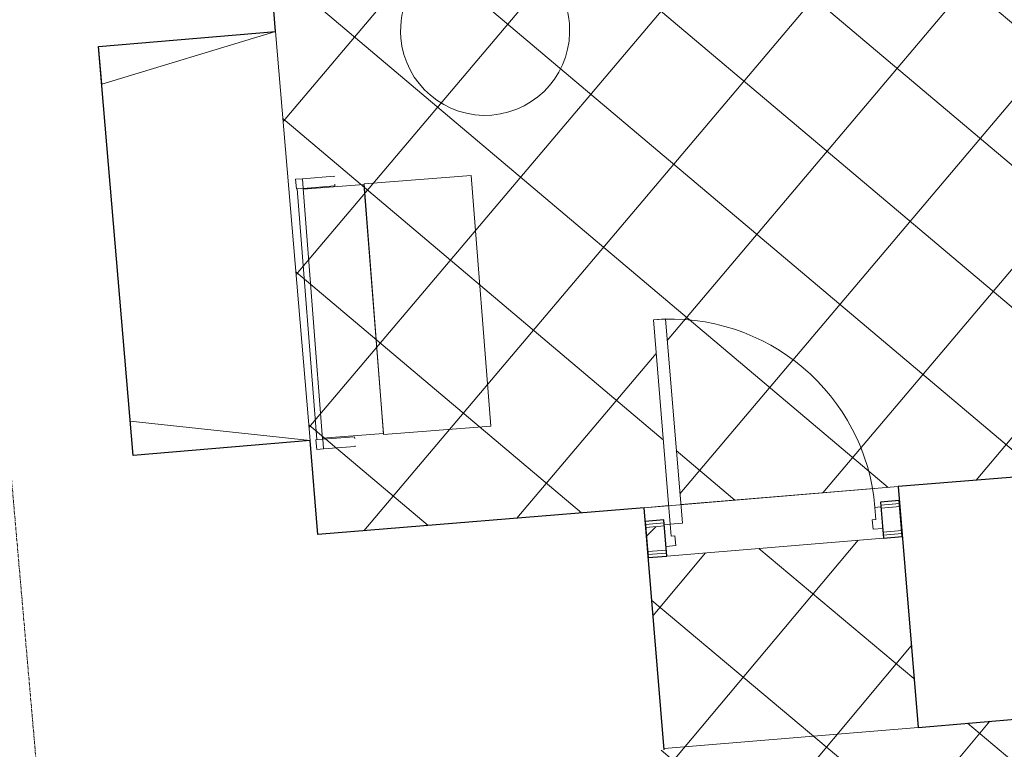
# Model space of a CAD drawing. Header units: millimetres. Extents: x 853417 to 929373, y -433185 to -369260.
# Tile 177 of 228: x 906541 to 910617, y -384155 to -381133. Entities that reach past the tile are written whole.
import ezdxf

# ---------------------------------------------------------------- set-up
doc = ezdxf.new("R2010")
doc.units = ezdxf.units.MM
doc.linetypes.add('Grid Line', pattern=[22.225, 12.7, -3.175, 3.175, -3.175])
for name, color, linetype, lineweight in [('I-FURN', 7, 'Continuous', 9), ('KOKO-DETL-GENF', 7, 'Continuous', 9), ('KOKO-DOOR', 7, 'Continuous', 9), ('KOKO-FLOR', 7, 'Continuous', 9), ('KOKO-FLOR-PATT', 7, 'Continuous', 9), ('KOKO-GLAZ', 7, 'Continuous', 9), ('KOKO-GRID', 7, 'Continuous', 9), ('KOKO-WALL', 7, 'Continuous', 9), ('KOKO-WALL-PATT', 7, 'Continuous', 25), ('KOKO_WALL', 7, 'Continuous', 9), ('KOKO_WINDOWS', 7, 'Continuous', 9)]:
    doc.layers.add(name, color=color, linetype=linetype, lineweight=lineweight)

# ---------------------------------------------------------------- blocks, each defined once
blk = doc.blocks.new('Aknanišš 4 - aknanišš-3935496-1 korrus_SA_kunstihanke plaan')
at = {"layer": 'KOKO-GLAZ'}
for p, q in [((411448.9, 895154.1), (411344.7, 894412.6)), ((411487.3, 894420.1), (411448.9, 895154.1)), ((409945.7, 894339.3), (409751.2, 895065.1)), ((409751.2, 895065.1), (409789.7, 894331.1)), ((411344.7, 894412.6), (411487.3, 894420.1)), ((409789.7, 894331.1), (409945.7, 894339.3))]:
    blk.add_line(p, q, dxfattribs=at)
blk = doc.blocks.new('Ol_olev sisesein 23 - SS-01-3936557-1 korrus_SA_kunstihanke plaan')
at = {"layer": 'KOKO-WALL', "lineweight": 25}
for p, q in [((411546.1, 900933.3), (411716.8, 897581)), ((412717.2, 897631.9), (412578, 900111.9)), ((411716.8, 897581), (412717.2, 897631.9)), ((412776.4, 896578.5), (411770.5, 896527.2)), ((411770.5, 896527.2), (411839.4, 895174.6)), ((411839.4, 895174.6), (411448.9, 895154.1)), ((411448.9, 895154.1), (411487.3, 894420.1)), ((409751.2, 895065.1), (408763.9, 895013.4)), ((409789.7, 894331.1), (409751.2, 895065.1)), ((411487.3, 894420.1), (409789.7, 894331.1))]:
    blk.add_line(p, q, dxfattribs=at)
at = {"layer": 'KOKO_WALL'}
blk.add_line((409751.2, 895065.1), (411448.9, 895154.1), dxfattribs=at)
blk = doc.blocks.new('arch Door-Void_Open-instanceLOD 100 - 0762 x 2032mm-1134569-1 korrus_SA_kunstihanke plaan')
at = {"layer": 'KOKO-DOOR'}
for p, q in [((527.5, 500.8), (-527.5, 500.8)), ((527.5, -500.8), (-527.5, -500.8))]:
    blk.add_line(p, q, dxfattribs=at)
blk = doc.blocks.new('KOKO_Single - 900 x 2100 puitprofiil-4016215-1 korrus_SA_kunstihanke plaan')
at = {"layer": 'KOKO-DOOR'}
for p, q in [((-450, 35), (-410, 35)), ((-410, 35), (-410, -5)), ((410, -5), (410, 35)), ((410, 35), (450, 35)), ((-425, -5), (-425, -55)), ((-410, -5), (-425, -5)), ((425, -5), (410, -5)), ((425, -55), (425, -5)), ((-425, -55), (-450, -55)), ((375, -55), (425, -55)), ((375, -905), (375, -55)), ((425, -55), (425, -905)), ((450, -55), (425, -55)), ((425, -905), (375, -905))]:
    blk.add_line(p, q, dxfattribs=at)
blk.add_arc((425, -55), 850, 180, 270, dxfattribs=at)
blk = doc.blocks.new('Furniture_Sofas-Armchairs_NC-Nordic-Care_Freja-336-1 - Freja 336-1-5892700-1 korrus_SA_kunstihanke plaan')
at = {"layer": 'KOKO-DETL-GENF'}
for p, q in [((-561.1, 366.7), (-561.1, 338.4)), ((-521, 366.7), (-561.1, 366.7)), ((-561.1, 338.4), (-521, 338.4)), ((-561.1, 338.4), (-561.1, 206.4)), ((-521, 338.4), (-561.1, 338.4)), ((-521, 338.4), (-521, 366.7)), ((521, 363.6), (-521, 363.6)), ((-521, 339.2), (521, 339.2)), ((-521, 206.4), (-521, 338.4)), ((-517.1, 339.2), (-517.1, 86.6)), ((517.6, 86.6), (517.6, 339.2)), ((521, 366.7), (561.1, 366.7)), ((521, 338.4), (521, 366.7)), ((561.1, 338.4), (521, 338.4)), ((521, 338.4), (561.1, 338.4)), ((521, 206.4), (521, 338.4)), ((561.1, 366.7), (561.1, 338.4)), ((561.1, 338.4), (561.1, 206.4)), ((-561.1, 206.4), (-559.4, 206.4)), ((-528.4, 206.4), (-521, 206.4)), ((528.4, 206.4), (521, 206.4)), ((561.1, 206.4), (559.4, 206.4)), ((-520.7, 85.9), (-520.7, -359.2)), ((520.8, 85.9), (-520.7, 85.9)), ((-517.1, 86.6), (517.6, 86.6)), ((520.8, -359.2), (520.8, 85.9)), ((-520.7, -359.2), (520.8, -359.2))]:
    blk.add_line(p, q, dxfattribs=at)
blk = doc.blocks.new('Furniture_Tables_NC-Nordic-Care_Maja-303 - Maja 303-V132-1 korrus_SA_kunstihanke plaan')
at = {"layer": 'I-FURN'}
for start, end in [(92.8561, 272.8561), (92.8561, 272.8561), (272.8561, 92.8561), (272.8561, 92.8561)]:
    blk.add_arc((0, 0), 350, start, end, dxfattribs=at)

msp = doc.modelspace()

# ---------------------------------------------------------------- hatches: boundary and pattern name
at = {"layer": 'KOKO-FLOR-PATT', "true_color": 0x800000}
h = msp.add_hatch(dxfattribs=at)
h.set_pattern_fill('FP_65', color=16, style=0, pattern_type=2)
h.set_pattern_definition([(319.816, (910646.68, -379378.68), (290.36, 343.79), []), (49.816, (910646.68, -379378.68), (-343.79, 290.36), [])])
h.paths.add_polyline_path([(907775.5, -383266), (909227.5, -383145.8), (909163.8, -382375.9), (909213.6, -382371.8), (909277.3, -383141.7), (913518.9, -382789.1), (913288.6, -380006.6), (913904.9, -379955.6), (913862.5, -379443.4), (913858.7, -379443.7), (913855.4, -379403.9), (913859.2, -379402.9), (913791.2, -378581.4), (912960.2, -378650.1), (912956, -378600.3), (913786.9, -378530.2), (913785, -378506.6), (913781.2, -378507), (913777.9, -378467.1), (913781.6, -378466.1), (913741.7, -377983), (913125.4, -378033.7), (912913.7, -375480.5), (910073, -375712), (910217.6, -377486.4), (910717.5, -377455.3), (910780.6, -378471.4), (909764.6, -378534.5), (909701.4, -377518.4), (910197.7, -377487.6), (910053.1, -375713.6), (907159.1, -375949.5), (907775.3, -383264)], flags=0)
h.paths.add_polyline_path([(912001.1, -382824.2), (911955.2, -382785.5), (911955.2, -382765.4), (912930.1, -382683.3), (912930.1, -382705.2), (912893.1, -382749), (912401.5, -382790.4)], flags=0)
h.paths.add_polyline_path([(909975.7, -381050.7), (909912.6, -380034.6), (910928.7, -379971.5), (910991.8, -380987.6), (910012.3, -381048.4)], flags=0)
h.paths.add_polyline_path([(910059, -380956.4), (910897.4, -380903.4), (910845.4, -380065.9), (910007, -380118), (910059, -380955.8)], flags=0)
h.paths.add_polyline_path([(910063.7, -380951), (910012.3, -380122.6), (910840.7, -380071.2), (910892.1, -380899.6), (910816.6, -380904.3)], flags=0)
h.paths.add_polyline_path([(911744.2, -380221.4), (911743.6, -380202.4), (911847.4, -380195.1), (911847.9, -380212.8), (911748.1, -380221.1)], flags=0)
h.paths.add_polyline_path([(911708.5, -380193.8), (911708.6, -380184.7), (911713.5, -380184.3), (911709.7, -380191.5)], flags=0)
h.paths.add_polyline_path([(911737.7, -380220.2), (911724.1, -380217.8), (911708.5, -380204.1), (911711.4, -380190.7), (911717.7, -380183.9), (911717.7, -380189.7), (911720.2, -380183.7), (911727.8, -380197.7), (911741.8, -380202.8), (911736.4, -380205), (911742.6, -380205.6), (911737.7, -380215.4), (911742.6, -380217.4)], flags=0)
h.paths.add_polyline_path([(911706, -380197.7), (911703.8, -380191.5), (911706.3, -380184.9), (911708.4, -380193.9)], flags=0)
h.paths.add_polyline_path([(911707.6, -380179.8), (911702.1, -380176.2), (911685.6, -380177.6), (911683.1, -380147.7), (911699.6, -380146.3), (911706, -380143.6), (911707.8, -380145.6), (911713.7, -380141.8), (911716.1, -380145), (911732.9, -380143.6), (911734.3, -380173.6), (911718.6, -380174.9), (911714.8, -380178.1), (911710.3, -380175.5), (911708.4, -380178.4)], flags=0)
h.paths.add_polyline_path([(911735.7, -380173.4), (911735.4, -380143.4), (912509.9, -380079.4), (912510.3, -380109.3), (911735.8, -380173.4)], flags=0)
h.paths.add_polyline_path([(911703.1, -380127.9), (911707.1, -380136.7), (911704.2, -380134.9), (911703.1, -380128.4)], flags=0)
h.paths.add_polyline_path([(911702.3, -380137.1), (911699.3, -380127.9), (911701.2, -380125.9), (911702.8, -380131), (911702.3, -380136.9)], flags=0)
h.paths.add_polyline_path([(911734.1, -380099.6), (911734.7, -380094.7), (911838.5, -380087.4), (911838.9, -380105.2), (911735.2, -380112.4), (911734.3, -380101.8)], flags=0)
h.paths.add_polyline_path([(911713.7, -380136.2), (911703.1, -380127.9), (911703.3, -380114.9), (911714.5, -380101.7), (911727.5, -380097.1), (911733.7, -380099.7), (911728.2, -380103.5), (911733.7, -380111.3), (911734.1, -380113.5), (911733.7, -380114.6), (911721.3, -380121), (911715.5, -380134.9), (911713.7, -380135.9)], flags=0)
h.paths.add_polyline_path([(912512.7, -380109.1), (912511.4, -380079.2), (912560.2, -380075.8), (912562.6, -380105)], flags=0)
h.paths.add_polyline_path([(912561.4, -380084.9), (912560.2, -380069.8), (912568.2, -380069.8), (912569.4, -380084.2), (912562.6, -380084.8)], flags=0)
h.paths.add_polyline_path([(912557.4, -380067.2), (912556.7, -380060.4), (912556.9, -380059.8), (912570.7, -380060.4), (912570.5, -380066.1), (912560.2, -380066.9)], flags=0)
h.paths.add_polyline_path([(909847.9, -378440.2), (910686.3, -378388.1), (910634.2, -377549.7), (909795.9, -377603.2), (909847.5, -378434.8)], flags=0)
h.paths.add_polyline_path([(909852.6, -378434.8), (909801.1, -377606.4), (910629.5, -377555), (910681, -378383.4), (910605.5, -378388.1)], flags=0)
h.paths.add_polyline_path([(907859.8, -377775.5), (907710.7, -377745.6), (907606.8, -377752.3), (907597.3, -377752.3), (907585.8, -377747.1), (907580.4, -377740.5), (907574.5, -377726.2), (907547.5, -377645.8), (907533.1, -377590.2), (907523.9, -377530.3), (907522.6, -377470.3), (907527.2, -377414.2), (907538.5, -377345.8), (907548.4, -377306.9), (907554.9, -377300.6), (907561, -377298.6), (907585.8, -377296.2), (907594.8, -377291.2), (907675.4, -377283.6), (907819.2, -377230.5), (907828.1, -377236), (907841.3, -377284.9), (907842.3, -377297.1), (908014, -377280.6), (908020.4, -377284.1), (908024.1, -377294.5), (908022.2, -377305.5), (908015.7, -377310.6), (908012, -377356.2), (908012, -377382.3), (908034.1, -377618.5), (908045.3, -377662.7), (908052.7, -377666.7), (908056.4, -377677.2), (908054.4, -377688.1), (908045.3, -377693.5), (908005.4, -377696.9), (907876.7, -377705.1), (907877.8, -377727.7), (907872.9, -377767.6), (907864.5, -377775.2)], flags=0)
h.paths.add_polyline_path([(909259, -377657.7), (909249.5, -377651.7), (909236.4, -377602.8), (909235.3, -377590.7), (909063.6, -377607.1), (909057.3, -377603.7), (909053.5, -377593.2), (909055.4, -377582.2), (909062, -377577.1), (909065.6, -377531.6), (909064.1, -377487.5), (909043.5, -377269.2), (909032.3, -377225), (909024.9, -377221), (909021.3, -377209.6), (909023.2, -377199.6), (909032.3, -377194.2), (909072.2, -377190.8), (909200.9, -377182.6), (909199.8, -377160), (909204.7, -377120.1), (909213.1, -377112.6), (909217.8, -377112.2), (909366.9, -377142.1), (909448.7, -377137.1), (909454.3, -377139.1), (909486.4, -377138.2), (909492.4, -377143.1), (909502.5, -377164), (909523.4, -377220.9), (909538.6, -377271.8), (909550.4, -377329.2), (909555.3, -377389.7), (909552.7, -377450.9), (909542.7, -377525.7), (909531.5, -377580.7), (909526.1, -377586.7), (909516.8, -377591.3), (909405.8, -377602.8), (909263.7, -377657.3)], flags=0)
h.paths.add_polyline_path([(908395.7, -377059.9), (908358.9, -376607.6), (908915.8, -376562.2), (908952.7, -377014.5), (908673.3, -377037.3)], flags=0)
h.paths.add_polyline_path([(907809.1, -376977), (907659.9, -376947.1), (907556, -376953.7), (907546.5, -376953.7), (907538.6, -376951.3), (907529.7, -376941.9), (907523.7, -376927.7), (907496.8, -376847.2), (907482.4, -376791.7), (907473.1, -376731.8), (907471.8, -376671.7), (907476.5, -376615.6), (907487.7, -376547.3), (907497.6, -376508.3), (907504.2, -376502), (907510.3, -376500.1), (907534.4, -376498), (907544.1, -376492.7), (907624.6, -376485), (907768.5, -376431.9), (907777.4, -376437.5), (907790.5, -376486.3), (907791.5, -376498.5), (907963.3, -376482.1), (907969.6, -376485.5), (907973.4, -376496), (907971.5, -376506.9), (907964.9, -376512.1), (907961.2, -376557.6), (907961.2, -376583.7), (907983.3, -376819.9), (907994.6, -376864.2), (908001.9, -376868.2), (908005.6, -376878.6), (908003.6, -376889.6), (907994.6, -376894.9), (907954.7, -376898.4), (907825.9, -376906.6), (907826.9, -376930), (907822.2, -376969.1), (907813.7, -376976.6)], flags=0)
h.paths.add_polyline_path([(909175.5, -376861.9), (909165.9, -376855.9), (909152.8, -376807), (909151.8, -376794.9), (908980, -376811.3), (908973.7, -376807.9), (908969.9, -376797.4), (908971.8, -376786.4), (908978.4, -376781.3), (908982.1, -376735.8), (908980.6, -376691.7), (908960, -376473.5), (908948.7, -376429.2), (908941.4, -376425.2), (908937.7, -376414.7), (908939.6, -376403.8), (908948.7, -376398.4), (908988.6, -376395), (909117.4, -376386.8), (909116.2, -376364.2), (909121.1, -376324.3), (909129.5, -376316.8), (909134.2, -376316.4), (909283.4, -376346.3), (909365.1, -376341.3), (909370.8, -376343.3), (909402.8, -376342.4), (909408.8, -376347.3), (909419, -376368.2), (909439.8, -376425.1), (909455, -376476), (909466.8, -376533.4), (909471.7, -376593.9), (909469.3, -376653.4), (909459.2, -376729.9), (909448, -376784.9), (909442.5, -376790.9), (909433.2, -376795.5), (909322.2, -376807), (909180.1, -376861.5)], flags=0)
h.paths.add_polyline_path([(911066.6, -376810.3), (911029.7, -376358), (911586.7, -376312.6), (911623.6, -376764.9), (911487.3, -376776)], flags=0)
h = msp.add_hatch(dxfattribs=at)
h.set_pattern_fill('FP_80', color=16, style=0, pattern_type=2)
h.set_pattern_definition([(320.029, (910448.2, -386970.7), (289.08, 344.866), []), (50.029, (910448.2, -386970.7), (-344.866, 289.08), [])])
h.paths.add_polyline_path([(908301.6, -390562.5), (908302.5, -390562.5), (908301.9, -390562.1)], flags=0)
h.paths.add_polyline_path([(908304.9, -390562.3), (908318.8, -390561), (908315.9, -390538.5), (908308.1, -390551.6)], flags=0)
h.paths.add_polyline_path([(908327.7, -390560.3), (910743.1, -390347.7), (910744.9, -390357.5), (911782.9, -390262.6), (911781.7, -390249.1), (913146.4, -390128), (913136.2, -390013.5), (912320.5, -390088.1), (912316, -390038.3), (913131.8, -389963.6), (912684.5, -384931.8), (911855.7, -385007.6), (911851.2, -384957.8), (912679.9, -384880.4), (912677.9, -384857.1), (912675.4, -384856.8), (912584.3, -383861.2), (912584.3, -383860.9), (910259.4, -384065.5), (910193.9, -383274), (909142.4, -383361), (909208.4, -384158), (907753.7, -384286.5), (907761.4, -384370.4), (907755.5, -384364.6), (907830.1, -385212.7), (907826.8, -385213), (907963.7, -386768.9), (907967.1, -386768.6), (908167.2, -389042.9), (908234.1, -389056.4), (908360.8, -390462.7), (908324.7, -390527.5), (908325.3, -390534.6)], flags=0)
at = {"layer": 'KOKO-WALL-PATT', "lineweight": 9, "true_color": 0x787878}
h = msp.add_hatch(dxfattribs=at)
h.set_pattern_fill('FP_8', color=8, style=0, pattern_type=2)
h.set_pattern_definition([(45, (463824.66, -1284242.16), (-212.13203, 212.13203), []), (135, (463824.66, -1284242.16), (-212.13203, -212.13203), [])])
h.paths.add_polyline_path([(909140.4, -383336.1), (909217.6, -383329.7), (909209.4, -383230.1), (909132.1, -383236.5)], flags=0)
h.paths.add_polyline_path([(910114.6, -383255.5), (910191.8, -383249.1), (910183.6, -383149.5), (910106.3, -383155.9)], flags=0)

# ---------------------------------------------------------------- linework, layer by layer
at = {"layer": 'KOKO-FLOR'}
for p, q in [((909277.3, -383141.7), (910176.8, -383067.3)), ((909125.3, -383154.3), (909227.5, -383145.8)), ((910116.6, -383280.4), (909219.7, -383354.6))]:
    msp.add_line(p, q, dxfattribs=at)
at = {"layer": 'KOKO-GRID', "linetype": 'Grid Line'}
msp.add_line((909354.2, -415639), (905465, -371106.9), dxfattribs=at)
at = {"layer": 'KOKO-WALL', "lineweight": 25}
for p, q in [((910181.5, -383124.5), (910104.3, -383130.9)), ((910193.9, -383274), (910181.5, -383124.5)), ((910104.3, -383130.9), (910116.6, -383280.4)), ((909207.3, -383205.2), (909130, -383211.6)), ((909130, -383211.6), (909142.4, -383361)), ((909219.7, -383354.6), (909207.3, -383205.2)), ((910116.6, -383280.4), (910193.9, -383274)), ((909142.4, -383361), (909219.7, -383354.6))]:
    msp.add_line(p, q, dxfattribs=at)
at = {"layer": 'KOKO-WALL'}
for p, q in [((910182.6, -383137), (910105.3, -383143.4)), ((910183.6, -383149.5), (910106.3, -383155.9)), ((909208.4, -383217.6), (909131.1, -383224)), ((909209.4, -383230.1), (909132.1, -383236.5)), ((910191.8, -383249.1), (910114.6, -383255.5)), ((910192.9, -383261.6), (910115.6, -383268)), ((909217.6, -383329.7), (909140.4, -383336.1)), ((909218.7, -383342.2), (909141.4, -383348.6))]:
    msp.add_line(p, q, dxfattribs=at)

# ---------------------------------------------------------------- block references
at = {"layer": 'I-FURN'}
for name, p, rotation in [('Furniture_Tables_NC-Nordic-Care_Maja-303 - Maja 303-V132-1 korrus_SA_kunstihanke plaan', (908467.3, -381179.2), 271.815909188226), ('Furniture_Sofas-Armchairs_NC-Nordic-Care_Freja-336-1 - Freja 336-1-5892700-1 korrus_SA_kunstihanke plaan', (908092.2, -382324.9), 94.46281940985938)]:
    msp.add_blockref(name, p, dxfattribs=dict(at, rotation=rotation))
at = {"layer": 'KOKO-DOOR'}
for name, p, rotation in [('KOKO_Single - 900 x 2100 puitprofiil-4016215-1 korrus_SA_kunstihanke plaan', (909662, -383242.8), 184.7305910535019), ('arch Door-Void_Open-instanceLOD 100 - 0762 x 2032mm-1134569-1 korrus_SA_kunstihanke plaan', (909692.4, -383609.9), 4.730591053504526)]:
    msp.add_blockref(name, p, dxfattribs=dict(at, rotation=rotation))
at = {"layer": 'KOKO_WALL', "rotation": 271.815909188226}
msp.add_blockref('Ol_olev sisesein 23 - SS-01-3936557-1 korrus_SA_kunstihanke plaan', (0, 0), dxfattribs=at)
at = {"layer": 'KOKO_WINDOWS', "rotation": 271.815909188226}
msp.add_blockref('Aknanišš 4 - aknanišš-3935496-1 korrus_SA_kunstihanke plaan', (0, 0), dxfattribs=at)

doc.saveas('drawing.dxf')
